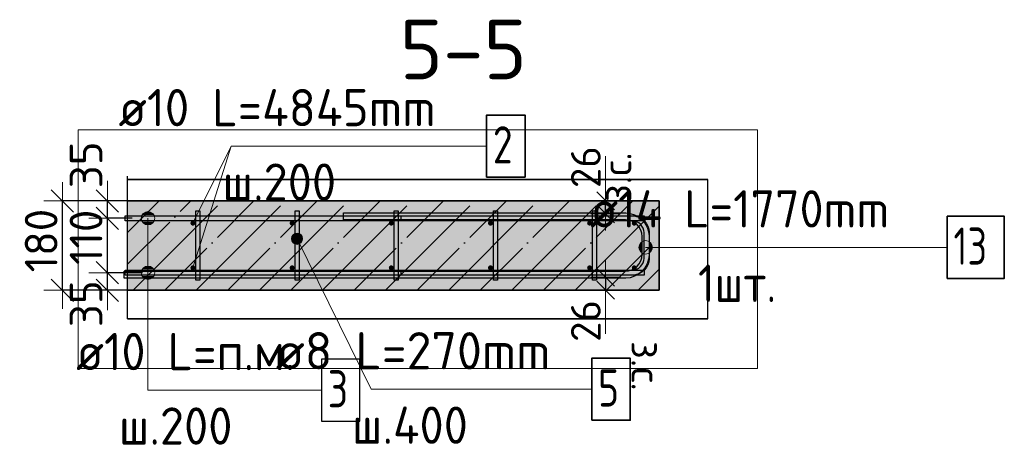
# Model space of a CAD drawing. Header units: millimetres. Extents: x 6386 to 94758, y 48049 to 71352.
# Tile 31 of 38: x 55977 to 57962, y 70494 to 71352. Entities that reach past the tile are written whole.
import ezdxf

# ---------------------------------------------------------------- set-up
doc = ezdxf.new("R2010")
doc.units = ezdxf.units.MM
doc.header["$PDMODE"] = 65
doc.linetypes.add('______11', pattern=[150, 120, -15, 0, -15])
doc.linetypes.add('______5', pattern=[330, 240, -30, 30, -30])
for name, color, linetype, lineweight in [('Standard', 7, 'Continuous', 25), ('Арм.стержн. Арматура края', 96, 'Continuous', 35), ('Арм.стержн. вертикальными 1', 22, 'Continuous', 35), ('Арм.стержн.горизонт. 1', 180, 'Continuous', 35), ('Арм.стержн.горизонт. 2', 202, 'Continuous', 35), ('Размерная линия_ общее', 7, 'Continuous', 13), ('Размерная линия_ общее_1', 7, 'Continuous', 13), ('Текст_ примечание', 7, 'Continuous', 13)]:
    doc.layers.add(name, color=color, linetype=linetype, lineweight=lineweight)
doc.layers.add('Арм.стержн.Стяжки', color=7, linetype='Continuous', lineweight=35, true_color=0x501e0f)
doc.styles.add('ISOCPEUR', font='ISOCPEUR')
doc.dimstyles.new('DIMSTYLE_15', dxfattribs={"dimtxt": 60, "dimasz": 60, "dimexe": 0, "dimexo": 0.001, "dimgap": 30, "dimtad": 2, "dimdec": 0, "dimrnd": 1, "dimzin": 12, "dimdsep": 46, "dimtxsty": 'ISOCPEUR', "dimblk1": 'ALL_ML_STRICH', "dimblk2": 'ALL_ML_STRICH', "dimsah": 1, "dimcen": 0, "dimse1": 1, "dimse2": 1, "dimclrd": 7, "dimclre": 256, "dimclrt": 7, "dimadec": 0, "dimazin": 0, "dimtfac": 1, "dimtdec": 0, "dimtix": 1, "dimtmove": 2, "dimatfit": 3, "dimfxl": 0, "dimtvp": 1.2, "dimtzin": 0, "dimlwd": 0, "dimlwe": -3, "dimarcsym": 0})
doc.dimstyles.new('DIMSTYLE_3', dxfattribs={"dimtxt": 66, "dimasz": 75, "dimexe": 0, "dimexo": 0, "dimgap": 33, "dimtad": 2, "dimdec": 0, "dimrnd": 5, "dimzin": 12, "dimdsep": 46, "dimtxsty": 'ISOCPEUR', "dimblk1": 'ALL_ML_STRICH', "dimblk2": 'ALL_ML_STRICH', "dimsah": 1, "dimcen": 0, "dimclrd": 7, "dimclre": 256, "dimclrt": 7, "dimadec": 0, "dimazin": 0, "dimtfac": 1, "dimtdec": 0, "dimtix": 1, "dimtmove": 2, "dimatfit": 3, "dimfxl": 0, "dimtvp": 1.2, "dimtzin": 0, "dimlwd": 0, "dimlwe": -3, "dimarcsym": 0})

# ---------------------------------------------------------------- blocks, each defined once
blk = doc.blocks.new('ALL_ML_STRICH')
at = {"color": 0, "linetype": 'ByBlock', "lineweight": -2}
for p, q in [((-0.3, -0.3), (0.3, 0.3)), ((0, -0.5), (0, 0.5)), ((-1, 0), (0.5, 0))]:
    blk.add_line(p, q, dxfattribs=at)
blk = doc.blocks.new('*D126')
at = {"layer": 'DEFPOINTS', "color": 7, "linetype": 'Continuous', "lineweight": 13, "transparency": 33554687}
for p in [(56244.7, 70841.7), (56153.6, 70806.7), (56238.1, 70806.7)]:
    blk.add_point(p, dxfattribs=at)
at = {"layer": 'Размерная линия_ общее', "color": 253, "linetype": 'Continuous', "lineweight": -2, "true_color": 0xa0a0a0, "transparency": 33554687}
for p, q in [((56224.7, 70841.7), (56153.6, 70841.7)), ((56218.1, 70806.7), (56153.6, 70806.7))]:
    blk.add_line(p, q, dxfattribs=at)
at = {"layer": 'Размерная линия_ общее', "color": 7, "linetype": 'Continuous', "lineweight": -2, "transparency": 33554687}
blk.add_line((56153.6, 70806.7), (56153.6, 70841.7), dxfattribs=at)
at = {"layer": 'Размерная линия_ общее', "color": 7, "linetype": 'Continuous', "lineweight": 13, "transparency": 33554687, "xscale": 75, "yscale": 75, "zscale": 75}
for p, rotation in [((56153.6, 70806.7), 270), ((56153.6, 70841.7), 90)]:
    blk.add_blockref('ALL_ML_STRICH', p, dxfattribs=dict(at, rotation=rotation))
at = {"layer": 'Размерная линия_ общее', "color": 7, "linetype": 'Continuous', "lineweight": 13, "transparency": 33554687, "insert": (56110.7, 70779.4), "char_height": 66, "width": 132, "attachment_point": 5, "rotation": 90, "style": 'ISOCPEUR'}
blk.add_mtext('\\A1;{35}', dxfattribs=at)
blk = doc.blocks.new('*D127')
at = {"layer": 'DEFPOINTS', "color": 7, "linetype": 'Continuous', "lineweight": 13, "transparency": 33554687}
for p in [(56223.8, 70951.7), (56153.6, 70841.7), (56244.7, 70841.7)]:
    blk.add_point(p, dxfattribs=at)
at = {"layer": 'Размерная линия_ общее', "color": 253, "linetype": 'Continuous', "lineweight": -2, "true_color": 0xa0a0a0, "transparency": 33554687}
for p, q in [((56203.8, 70951.7), (56153.6, 70951.7)), ((56224.7, 70841.7), (56153.6, 70841.7))]:
    blk.add_line(p, q, dxfattribs=at)
at = {"layer": 'Размерная линия_ общее', "color": 7, "linetype": 'Continuous', "lineweight": -2, "transparency": 33554687}
blk.add_line((56153.6, 70841.7), (56153.6, 70951.7), dxfattribs=at)
at = {"layer": 'Размерная линия_ общее', "color": 7, "linetype": 'Continuous', "lineweight": 13, "transparency": 33554687, "xscale": 75, "yscale": 75, "zscale": 75}
for p, rotation in [((56153.6, 70951.7), 90), ((56153.6, 70841.7), 270)]:
    blk.add_blockref('ALL_ML_STRICH', p, dxfattribs=dict(at, rotation=rotation))
at = {"layer": 'Размерная линия_ общее', "color": 7, "linetype": 'Continuous', "lineweight": 13, "transparency": 33554687, "insert": (56110.6, 70913.2), "char_height": 66, "width": 198, "attachment_point": 5, "rotation": 90, "style": 'ISOCPEUR'}
blk.add_mtext('\\A1;{110}', dxfattribs=at)
blk = doc.blocks.new('*D128')
at = {"layer": 'DEFPOINTS', "color": 7, "linetype": 'Continuous', "lineweight": 13, "transparency": 33554687}
for p in [(56238.1, 70986.7), (56153.6, 70951.7), (56223.8, 70951.7)]:
    blk.add_point(p, dxfattribs=at)
at = {"layer": 'Размерная линия_ общее', "color": 253, "linetype": 'Continuous', "lineweight": -2, "true_color": 0xa0a0a0, "transparency": 33554687}
for p, q in [((56218.1, 70986.7), (56153.6, 70986.7)), ((56203.8, 70951.7), (56153.6, 70951.7))]:
    blk.add_line(p, q, dxfattribs=at)
at = {"layer": 'Размерная линия_ общее', "color": 7, "linetype": 'Continuous', "lineweight": -2, "transparency": 33554687}
blk.add_line((56153.6, 70951.7), (56153.6, 70986.7), dxfattribs=at)
at = {"layer": 'Размерная линия_ общее', "color": 7, "linetype": 'Continuous', "lineweight": 13, "transparency": 33554687, "xscale": 75, "yscale": 75, "zscale": 75}
for p, rotation in [((56153.6, 70951.7), 270), ((56153.6, 70986.7), 90)]:
    blk.add_blockref('ALL_ML_STRICH', p, dxfattribs=dict(at, rotation=rotation))
at = {"layer": 'Размерная линия_ общее', "color": 7, "linetype": 'Continuous', "lineweight": 13, "transparency": 33554687, "insert": (56110.7, 71059.2), "char_height": 66, "width": 132, "attachment_point": 5, "rotation": 90, "style": 'ISOCPEUR'}
blk.add_mtext('\\A1;{35}', dxfattribs=at)
blk = doc.blocks.new('*D129')
at = {"layer": 'DEFPOINTS', "color": 7, "linetype": 'Continuous', "lineweight": 13, "transparency": 33554687}
for p in [(56226.7, 70986.7), (56063.1, 70806.7), (56235.1, 70806.7)]:
    blk.add_point(p, dxfattribs=at)
at = {"layer": 'Размерная линия_ общее', "color": 253, "linetype": 'Continuous', "lineweight": -2, "true_color": 0xa0a0a0, "transparency": 33554687}
for p, q in [((56206.7, 70986.7), (56063.1, 70986.7)), ((56215.1, 70806.7), (56063.1, 70806.7))]:
    blk.add_line(p, q, dxfattribs=at)
at = {"layer": 'Размерная линия_ общее', "color": 7, "linetype": 'Continuous', "lineweight": -2, "transparency": 33554687}
blk.add_line((56063.1, 70806.7), (56063.1, 70986.7), dxfattribs=at)
at = {"layer": 'Размерная линия_ общее', "color": 7, "linetype": 'Continuous', "lineweight": 13, "transparency": 33554687, "xscale": 75, "yscale": 75, "zscale": 75}
for p, rotation in [((56063.1, 70986.7), 90), ((56063.1, 70806.7), 270)]:
    blk.add_blockref('ALL_ML_STRICH', p, dxfattribs=dict(at, rotation=rotation))
at = {"layer": 'Размерная линия_ общее', "color": 7, "linetype": 'Continuous', "lineweight": 13, "transparency": 33554687, "insert": (56020.1, 70906.6), "char_height": 66, "width": 198, "attachment_point": 5, "rotation": 90, "style": 'ISOCPEUR'}
blk.add_mtext('\\A1;{180}', dxfattribs=at)
blk = doc.blocks.new('*D130')
at = {"layer": 'DEFPOINTS', "color": 7, "linetype": 'Continuous', "lineweight": 13, "transparency": 33554687}
for p in [(56856.7, 70832.7), (57158.4, 70832.7), (57167.2, 70806.7)]:
    blk.add_point(p, dxfattribs=at)
at = {"layer": 'Размерная линия_ общее_1', "color": 7, "linetype": 'Continuous', "lineweight": -2, "transparency": 33554687}
blk.add_line((57158.4, 70832.7), (57158.4, 70806.7), dxfattribs=at)
at = {"layer": 'Размерная линия_ общее_1', "color": 7, "linetype": 'Continuous', "lineweight": 13, "transparency": 33554687, "xscale": 60, "yscale": 60, "zscale": 60}
for p, rotation in [((57158.4, 70806.7), 270), ((57158.4, 70832.7), 90)]:
    blk.add_blockref('ALL_ML_STRICH', p, dxfattribs=dict(at, rotation=rotation))
at = {"layer": 'Размерная линия_ общее_1', "color": 7, "linetype": 'Continuous', "lineweight": 13, "transparency": 33554687, "insert": (57118.4, 70744.7), "char_height": 60, "width": 120, "attachment_point": 5, "rotation": 90, "style": 'ISOCPEUR'}
blk.add_mtext('\\A1;{26}', dxfattribs=at)
at = {"layer": 'Размерная линия_ общее_1', "color": 7, "linetype": 'Continuous', "lineweight": 13, "transparency": 33554687, "insert": (57270.4, 70704.4), "char_height": 60, "width": 3, "attachment_point": 1, "rotation": 270, "line_spacing_factor": 0.60241, "style": 'ISOCPEUR'}
blk.add_mtext('з.с.', dxfattribs=at)
blk = doc.blocks.new('*D131')
at = {"layer": 'DEFPOINTS', "color": 7, "linetype": 'Continuous', "lineweight": 13, "transparency": 33554687}
for p in [(57167.2, 70986.7), (56856.7, 70960.7), (57158.4, 70960.7)]:
    blk.add_point(p, dxfattribs=at)
at = {"layer": 'Размерная линия_ общее_1', "color": 7, "linetype": 'Continuous', "lineweight": -2, "transparency": 33554687}
blk.add_line((57158.4, 70960.7), (57158.4, 70986.7), dxfattribs=at)
at = {"layer": 'Размерная линия_ общее_1', "color": 7, "linetype": 'Continuous', "lineweight": 13, "transparency": 33554687, "xscale": 60, "yscale": 60, "zscale": 60}
for p, rotation in [((57158.4, 70960.7), 270), ((57158.4, 70986.7), 90)]:
    blk.add_blockref('ALL_ML_STRICH', p, dxfattribs=dict(at, rotation=rotation))
at = {"layer": 'Размерная линия_ общее_1', "color": 7, "linetype": 'Continuous', "lineweight": 13, "transparency": 33554687, "insert": (57150.4, 70984), "char_height": 60, "width": 3, "attachment_point": 1, "rotation": 90, "line_spacing_factor": 0.60241, "style": 'ISOCPEUR'}
blk.add_mtext('з.с.', dxfattribs=at)
at = {"layer": 'Размерная линия_ общее_1', "color": 7, "linetype": 'Continuous', "lineweight": 13, "transparency": 33554687, "insert": (57118.4, 71054.7), "char_height": 60, "width": 120, "attachment_point": 5, "rotation": 90, "style": 'ISOCPEUR'}
blk.add_mtext('\\A1;{26}', dxfattribs=at)

msp = doc.modelspace()

# ---------------------------------------------------------------- hatches: boundary and pattern name
at = {"layer": 'Арм.стержн. вертикальными 1', "linetype": 'Continuous', "lineweight": 50, "transparency": 33554687}
for points in [[(56331.1, 70941.7), (56330.8, 70943.6), (56329.7, 70945.3), (56328, 70946.4), (56326.1, 70946.7), (56324.2, 70946.4), (56322.6, 70945.3), (56321.5, 70943.6), (56321.1, 70941.7), (56321.5, 70939.8), (56322.6, 70938.2), (56324.2, 70937.1), (56326.1, 70936.7), (56328, 70937.1), (56329.7, 70938.2), (56330.8, 70939.8)], [(56531.1, 70941.7), (56530.8, 70943.6), (56529.7, 70945.3), (56528, 70946.4), (56526.1, 70946.7), (56524.2, 70946.4), (56522.6, 70945.3), (56521.5, 70943.6), (56521.1, 70941.7), (56521.5, 70939.8), (56522.6, 70938.2), (56524.2, 70937.1), (56526.1, 70936.7), (56528, 70937.1), (56529.7, 70938.2), (56530.8, 70939.8)], [(56731.1, 70941.7), (56730.8, 70943.6), (56729.7, 70945.3), (56728, 70946.4), (56726.1, 70946.7), (56724.2, 70946.4), (56722.6, 70945.3), (56721.5, 70943.6), (56721.1, 70941.7), (56721.5, 70939.8), (56722.6, 70938.2), (56724.2, 70937.1), (56726.1, 70936.7), (56728, 70937.1), (56729.7, 70938.2), (56730.8, 70939.8)], [(56931.1, 70941.7), (56930.8, 70943.6), (56929.7, 70945.3), (56928, 70946.4), (56926.1, 70946.7), (56924.2, 70946.4), (56922.6, 70945.3), (56921.5, 70943.6), (56921.1, 70941.7), (56921.5, 70939.8), (56922.6, 70938.2), (56924.2, 70937.1), (56926.1, 70936.7), (56928, 70937.1), (56929.7, 70938.2), (56930.8, 70939.8)], [(57131.1, 70941.7), (57130.8, 70943.6), (57129.7, 70945.3), (57128, 70946.4), (57126.1, 70946.7), (57124.2, 70946.4), (57122.6, 70945.3), (57121.5, 70943.6), (57121.1, 70941.7), (57121.5, 70939.8), (57122.6, 70938.2), (57124.2, 70937.1), (57126.1, 70936.7), (57128, 70937.1), (57129.7, 70938.2), (57130.8, 70939.8)], [(57221.1, 70941.7), (57220.8, 70943.6), (57219.7, 70945.3), (57218, 70946.4), (57216.1, 70946.7), (57214.2, 70946.4), (57212.6, 70945.3), (57211.5, 70943.6), (57211.1, 70941.7), (57211.5, 70939.8), (57212.6, 70938.2), (57214.2, 70937.1), (57216.1, 70936.7), (57218, 70937.1), (57219.7, 70938.2), (57220.8, 70939.8)], [(56331.1, 70851.7), (56330.8, 70853.6), (56329.7, 70855.3), (56328, 70856.4), (56326.1, 70856.7), (56324.2, 70856.4), (56322.6, 70855.3), (56321.5, 70853.6), (56321.1, 70851.7), (56321.5, 70849.8), (56322.6, 70848.2), (56324.2, 70847.1), (56326.1, 70846.7), (56328, 70847.1), (56329.7, 70848.2), (56330.8, 70849.8)], [(56531.1, 70851.7), (56530.8, 70853.6), (56529.7, 70855.3), (56528, 70856.4), (56526.1, 70856.7), (56524.2, 70856.4), (56522.6, 70855.3), (56521.5, 70853.6), (56521.1, 70851.7), (56521.5, 70849.8), (56522.6, 70848.2), (56524.2, 70847.1), (56526.1, 70846.7), (56528, 70847.1), (56529.7, 70848.2), (56530.8, 70849.8)], [(56731.1, 70851.7), (56730.8, 70853.6), (56729.7, 70855.3), (56728, 70856.4), (56726.1, 70856.7), (56724.2, 70856.4), (56722.6, 70855.3), (56721.5, 70853.6), (56721.1, 70851.7), (56721.5, 70849.8), (56722.6, 70848.2), (56724.2, 70847.1), (56726.1, 70846.7), (56728, 70847.1), (56729.7, 70848.2), (56730.8, 70849.8)], [(56931.1, 70851.7), (56930.8, 70853.6), (56929.7, 70855.3), (56928, 70856.4), (56926.1, 70856.7), (56924.2, 70856.4), (56922.6, 70855.3), (56921.5, 70853.6), (56921.1, 70851.7), (56921.5, 70849.8), (56922.6, 70848.2), (56924.2, 70847.1), (56926.1, 70846.7), (56928, 70847.1), (56929.7, 70848.2), (56930.8, 70849.8)], [(57131.1, 70851.7), (57130.8, 70853.6), (57129.7, 70855.3), (57128, 70856.4), (57126.1, 70856.7), (57124.2, 70856.4), (57122.6, 70855.3), (57121.5, 70853.6), (57121.1, 70851.7), (57121.5, 70849.8), (57122.6, 70848.2), (57124.2, 70847.1), (57126.1, 70846.7), (57128, 70847.1), (57129.7, 70848.2), (57130.8, 70849.8)], [(57221.1, 70851.7), (57220.8, 70853.6), (57219.7, 70855.3), (57218, 70856.4), (57216.1, 70856.7), (57214.2, 70856.4), (57212.6, 70855.3), (57211.5, 70853.6), (57211.1, 70851.7), (57211.5, 70849.8), (57212.6, 70848.2), (57214.2, 70847.1), (57216.1, 70846.7), (57218, 70847.1), (57219.7, 70848.2), (57220.8, 70849.8)]]:
    msp.add_hatch(color=4, dxfattribs=at).paths.add_polyline_path(points)
at = {"layer": 'Арм.стержн.горизонт. 1', "linetype": 'Continuous', "lineweight": 13, "transparency": 33554687}
for points in [[(56223.9, 70958.5), (56247.1, 70958.5), (56242.3, 70963.3)], [(56223.9, 70958.5), (56242.3, 70963.3), (56228.8, 70963.3)], [(56223.9, 70958.5), (56247.1, 70958.5), (56242.3, 70963.3)], [(56223.9, 70958.5), (56242.3, 70963.3), (56228.8, 70963.3)], [(56228.8, 70963.3), (56242.3, 70963.3), (56235.5, 70965.2)], [(56228.8, 70963.3), (56242.3, 70963.3), (56235.5, 70965.2)], [(56222, 70951.7), (56249, 70951.7), (56247.1, 70958.5)], [(56222, 70951.7), (56247.1, 70958.5), (56223.9, 70958.5)], [(56222, 70951.7), (56249, 70951.7), (56247.1, 70958.5)], [(56222, 70951.7), (56247.1, 70958.5), (56223.9, 70958.5)], [(56223.9, 70945), (56249, 70951.7), (56222, 70951.7)], [(56223.9, 70945), (56249, 70951.7), (56222, 70951.7)], [(56223.9, 70945), (56247.1, 70945), (56249, 70951.7)], [(56223.9, 70945), (56247.1, 70945), (56249, 70951.7)], [(56228.8, 70940.1), (56247.1, 70945), (56223.9, 70945)], [(56228.8, 70940.1), (56247.1, 70945), (56223.9, 70945)], [(56228.8, 70940.1), (56242.3, 70940.1), (56247.1, 70945)], [(56228.8, 70940.1), (56242.3, 70940.1), (56247.1, 70945)], [(56242.3, 70940.1), (56228.8, 70940.1), (56235.5, 70938.2)], [(56242.3, 70940.1), (56228.8, 70940.1), (56235.5, 70938.2)], [(56222, 70841.7), (56249, 70841.7), (56247.1, 70848.5)], [(56222, 70841.7), (56247.1, 70848.5), (56223.9, 70848.5)], [(56222, 70841.7), (56249, 70841.7), (56247.1, 70848.5)], [(56222, 70841.7), (56247.1, 70848.5), (56223.9, 70848.5)], [(56223.9, 70848.5), (56247.1, 70848.5), (56242.3, 70853.3)], [(56223.9, 70848.5), (56242.3, 70853.3), (56228.8, 70853.3)], [(56223.9, 70848.5), (56247.1, 70848.5), (56242.3, 70853.3)], [(56223.9, 70848.5), (56242.3, 70853.3), (56228.8, 70853.3)], [(56228.8, 70853.3), (56242.3, 70853.3), (56235.5, 70855.2)], [(56228.8, 70853.3), (56242.3, 70853.3), (56235.5, 70855.2)], [(56223.9, 70835), (56249, 70841.7), (56222, 70841.7)], [(56223.9, 70835), (56249, 70841.7), (56222, 70841.7)], [(56223.9, 70835), (56247.1, 70835), (56249, 70841.7)], [(56223.9, 70835), (56247.1, 70835), (56249, 70841.7)], [(56228.8, 70830.1), (56247.1, 70835), (56223.9, 70835)], [(56228.8, 70830.1), (56247.1, 70835), (56223.9, 70835)], [(56228.8, 70830.1), (56242.3, 70830.1), (56247.1, 70835)], [(56228.8, 70830.1), (56242.3, 70830.1), (56247.1, 70835)], [(56242.3, 70830.1), (56228.8, 70830.1), (56235.5, 70828.2)], [(56242.3, 70830.1), (56228.8, 70830.1), (56235.5, 70828.2)]]:
    msp.add_hatch(color=7, dxfattribs=at).paths.add_polyline_path(points)
at = {"layer": 'Арм.стержн.горизонт. 2', "linetype": 'Continuous', "lineweight": 13, "transparency": 33554687}
for points in [[(57232.4, 70881.4), (57232.4, 70904.7), (57227.5, 70899.8)], [(57239.1, 70879.5), (57239.1, 70906.5), (57232.4, 70904.7)], [(57239.1, 70879.5), (57232.4, 70904.7), (57232.4, 70881.4)], [(57245.9, 70881.4), (57245.9, 70904.7), (57239.1, 70906.5)], [(57245.9, 70881.4), (57239.1, 70906.5), (57239.1, 70879.5)], [(57250.7, 70886.3), (57250.7, 70899.8), (57245.9, 70904.7)], [(57250.7, 70886.3), (57245.9, 70904.7), (57245.9, 70881.4)], [(57227.5, 70886.3), (57227.5, 70899.8), (57225.6, 70893)], [(57232.4, 70881.4), (57227.5, 70899.8), (57227.5, 70886.3)], [(57250.7, 70899.8), (57250.7, 70886.3), (57252.6, 70893)]]:
    msp.add_hatch(color=7, dxfattribs=at).paths.add_polyline_path(points)
at = {"layer": 'Арм.стержн.Стяжки', "linetype": 'Continuous', "lineweight": 13, "transparency": 33554687}
for points in [[(56525, 70911.1), (56542.3, 70919.6), (56536.9, 70921.5)], [(56525, 70911.1), (56536.9, 70921.5), (56526.8, 70916.5)], [(56526, 70905.3), (56542.3, 70919.6), (56525, 70911.1)], [(56526, 70905.3), (56546.2, 70915.3), (56542.3, 70919.6)], [(56529.9, 70901), (56546.2, 70915.3), (56526, 70905.3)], [(56526.8, 70916.5), (56536.9, 70921.5), (56531.2, 70920.4)], [(56529.9, 70901), (56547.3, 70909.6), (56546.2, 70915.3)], [(56535.4, 70899.2), (56547.3, 70909.6), (56529.9, 70901)], [(56535.4, 70899.2), (56545.5, 70904.1), (56547.3, 70909.6)], [(56545.5, 70904.1), (56535.4, 70899.2), (56541.1, 70900.2)]]:
    msp.add_hatch(color=7, dxfattribs=at).paths.add_polyline_path(points)
at = {"layer": 'Размерная линия_ общее', "linetype": 'Continuous', "lineweight": -3, "true_color": 0xc7c7c7, "transparency": 33554687}
msp.add_hatch(color=9, dxfattribs=at).paths.add_polyline_path([(57266.1, 70806.7), (57266.1, 70986.7), (56194.4, 70986.7), (56194.4, 70806.7)])

# ---------------------------------------------------------------- linework, layer by layer
at = {"color": 52, "linetype": 'Continuous', "lineweight": -3, "transparency": 33554687}
for p, q in [((56194.4, 70748.9), (56194.4, 71029.5)), ((56194.4, 70748.9), (56194.4, 71029.5)), ((57364.4, 71029.5), (56194.4, 71029.5)), ((56194.4, 71029.5), (57364.4, 71029.5)), ((57364.4, 70748.9), (57364.4, 71029.5)), ((57364.4, 70748.9), (57364.4, 71029.5)), ((57364.4, 70748.9), (56194.4, 70748.9)), ((56194.4, 70748.9), (57364.4, 70748.9))]:
    msp.add_line(p, q, dxfattribs=at)
at = {"layer": 'Standard', "color": 7, "linetype": 'Continuous', "lineweight": 13, "transparency": 33554687}
for p, q in [((57158.4, 71076.7), (57158.4, 70986.7)), ((57158.4, 70808.7), (57158.4, 70718.7))]:
    msp.add_line(p, q, dxfattribs=at)
msp.add_lwpolyline([(56094.4, 70648.9), (57464.4, 70648.9), (57464.4, 71129.5), (56094.4, 71129.5), (56094.4, 70648.9)], dxfattribs=at)
at = {"layer": 'Арм.стержн. Арматура края', "color": 4, "linetype": 'Continuous', "lineweight": 25, "transparency": 33554687}
msp.add_lwpolyline([(56746.1, 70846.7), (57212.1, 70846.7), (57216.6, 70847.4), (57221.2, 70848.9), (57225.4, 70851.2), (57228.8, 70854.1), (57231.6, 70857.5), (57234, 70861.7), (57235.5, 70866.2), (57236.1, 70870.8), (57236.1, 70922.7), (57235.5, 70927.2), (57234, 70931.8), (57231.6, 70936), (57228.8, 70939.4), (57225.4, 70942.2), (57221.2, 70944.6), (57216.6, 70946.1), (57212.1, 70946.7), (56746.1, 70946.7), (56746.1, 70956.7), (57212.8, 70956.7), (57218.9, 70955.9), (57225.2, 70953.8), (57231.1, 70950.5), (57235.9, 70946.5), (57239.9, 70941.7), (57243.2, 70935.8), (57245.3, 70929.5), (57246.1, 70923.4), (57246.1, 70870.1), (57245.3, 70864), (57243.2, 70857.6), (57239.9, 70851.8), (57235.9, 70847), (57231.1, 70842.9), (57225.2, 70839.7), (57218.9, 70837.6), (57212.8, 70836.7), (56746.1, 70836.7), (56746.1, 70846.7)], dxfattribs=at)
msp.add_lwpolyline([(56746.1, 70846.7), (57212.1, 70846.7), (57216.6, 70847.4), (57221.2, 70848.9), (57225.4, 70851.2), (57228.8, 70854.1), (57231.6, 70857.5), (57234, 70861.7), (57235.5, 70866.2), (57236.1, 70870.8), (57236.1, 70922.7), (57235.5, 70927.2), (57234, 70931.8), (57231.6, 70936), (57228.8, 70939.4), (57225.4, 70942.2), (57221.2, 70944.6), (57216.6, 70946.1), (57212.1, 70946.7), (56746.1, 70946.7), (56746.1, 70956.7), (57212.8, 70956.7), (57218.9, 70955.9), (57225.2, 70953.8), (57231.1, 70950.5), (57235.9, 70946.5), (57239.9, 70941.7), (57243.2, 70935.8), (57245.3, 70929.5), (57246.1, 70923.4), (57246.1, 70870.1), (57245.3, 70864), (57243.2, 70857.6), (57239.9, 70851.8), (57235.9, 70847), (57231.1, 70842.9), (57225.2, 70839.7), (57218.9, 70837.6), (57212.8, 70836.7), (56746.1, 70836.7), (56746.1, 70846.7)], dxfattribs=at)
at = {"layer": 'Арм.стержн. вертикальными 1', "color": 7, "linetype": 'Continuous', "lineweight": 13, "transparency": 33554687}
for q in [(56326.1, 70941.7), (56918.4, 71097)]:
    msp.add_line((56403.4, 71097), q, dxfattribs=at)
at = {"layer": 'Арм.стержн. вертикальными 1', "color": 7, "linetype": 'Continuous', "lineweight": 35, "transparency": 33554687}
msp.add_lwpolyline([(56918.4, 71034.5), (56995.9, 71034.5), (56995.9, 71159.5), (56918.4, 71159.5), (56918.4, 71034.5)], dxfattribs=at)
at = {"layer": 'Арм.стержн.горизонт. 1', "color": 52, "linetype": 'Continuous', "lineweight": 25, "transparency": 33554687}
for p, q in [((57266.1, 70986.7), (57266.1, 70986.7)), ((57266.1, 70806.7), (57266.1, 70806.7))]:
    msp.add_line(p, q, dxfattribs=at)
at = {"layer": 'Арм.стержн.горизонт. 1', "color": 7, "linetype": 'Continuous', "lineweight": 13, "transparency": 33554687}
for p, q in [((56235.5, 70965.2), (56235.5, 70965.2)), ((56235.5, 70965.2), (56235.5, 70965.2)), ((56222, 70951.7), (56222, 70951.7)), ((56222, 70951.7), (56222, 70951.7)), ((56235.5, 70605.5), (56235.5, 70951.7)), ((56235.5, 70605.5), (56235.5, 70951.7)), ((56249, 70951.7), (56249, 70951.7)), ((56249, 70951.7), (56249, 70951.7)), ((56235.5, 70938.2), (56235.5, 70938.2)), ((56235.5, 70938.2), (56235.5, 70938.2)), ((56235.5, 70855.2), (56235.5, 70855.2)), ((56235.5, 70855.2), (56235.5, 70855.2)), ((56222, 70841.7), (56222, 70841.7)), ((56222, 70841.7), (56222, 70841.7)), ((56235.5, 70605.5), (56235.5, 70841.7)), ((56235.5, 70605.5), (56235.5, 70841.7)), ((56235.5, 70828.2), (56235.5, 70828.2)), ((56235.5, 70828.2), (56235.5, 70828.2)), ((56249, 70841.7), (56249, 70841.7)), ((56249, 70841.7), (56249, 70841.7)), ((56235.5, 70605.5), (56585.5, 70605.5))]:
    msp.add_line(p, q, dxfattribs=at)
at = {"layer": 'Арм.стержн.горизонт. 1', "color": 4, "linetype": 'Continuous', "lineweight": 25, "transparency": 33554687}
for points in [[(56189.4, 70956.7), (57236.1, 70956.7), (57236.1, 70946.7), (56189.4, 70946.7), (56189.4, 70956.7)], [(56189.4, 70956.7), (57236.1, 70956.7), (57236.1, 70946.7), (56189.4, 70946.7), (56189.4, 70956.7)], [(56189.4, 70846.7), (57236.1, 70846.7), (57236.1, 70836.7), (56189.4, 70836.7), (56189.4, 70846.7)], [(56189.4, 70846.7), (57236.1, 70846.7), (57236.1, 70836.7), (56189.4, 70836.7), (56189.4, 70846.7)]]:
    msp.add_lwpolyline(points, dxfattribs=at)
at = {"layer": 'Арм.стержн.горизонт. 1', "color": 7, "linetype": 'Continuous', "lineweight": 25, "transparency": 33554687}
msp.add_lwpolyline([(56585.5, 70543), (56663, 70543), (56663, 70668), (56585.5, 70668), (56585.5, 70543)], dxfattribs=at)
at = {"layer": 'Арм.стержн.горизонт. 1', "color": 7, "linetype": 'Continuous', "lineweight": 13, "transparency": 33554687}
for centre in [(56235.5, 70951.7), (56235.5, 70951.7), (56235.5, 70841.7), (56235.5, 70841.7)]:
    msp.add_circle(centre, 13.5, dxfattribs=at)
at = {"layer": 'Арм.стержн.горизонт. 2', "color": 7, "linetype": 'Continuous', "lineweight": 13, "transparency": 33554687}
for p, q in [((57239.1, 70906.5), (57239.1, 70906.5)), ((57225.6, 70893), (57225.6, 70893)), ((57347.3, 70893), (57239.1, 70893)), ((57252.6, 70893), (57252.6, 70893)), ((57347.3, 70893), (57847.3, 70893)), ((57239.1, 70879.5), (57239.1, 70879.5))]:
    msp.add_line(p, q, dxfattribs=at)
at = {"layer": 'Арм.стержн.горизонт. 2', "color": 7, "linetype": 'Continuous', "lineweight": 25, "transparency": 33554687}
msp.add_lwpolyline([(56630.1, 70962.7), (57199.4, 70962.7), (57208, 70961.5), (57216.9, 70958.6), (57225.1, 70954), (57231.8, 70948.4), (57237.4, 70941.7), (57242, 70933.5), (57244.9, 70924.6), (57246.1, 70916), (57246.1, 70877.4), (57244.9, 70868.9), (57242, 70860), (57237.4, 70851.8), (57231.8, 70845.1), (57225.1, 70839.4), (57216.9, 70834.8), (57208, 70831.9), (57199.4, 70830.7), (56187.4, 70830.7), (56187.4, 70844.7), (57198.5, 70844.7), (57204.8, 70845.6), (57211.2, 70847.7), (57217.1, 70851), (57221.9, 70855), (57225.8, 70859.8), (57229.1, 70865.6), (57231.2, 70872.1), (57232.1, 70878.4), (57232.1, 70915.1), (57231.2, 70921.4), (57229.1, 70927.8), (57225.8, 70933.7), (57221.9, 70938.5), (57217.1, 70942.4), (57211.2, 70945.7), (57204.8, 70947.8), (57198.5, 70948.7), (56630.1, 70948.7), (56630.1, 70962.7)], dxfattribs=at)
msp.add_lwpolyline([(56630.1, 70962.7), (57199.4, 70962.7), (57208, 70961.5), (57216.9, 70958.6), (57225.1, 70954), (57231.8, 70948.4), (57237.4, 70941.7), (57242, 70933.5), (57244.9, 70924.6), (57246.1, 70916), (57246.1, 70877.4), (57244.9, 70868.9), (57242, 70860), (57237.4, 70851.8), (57231.8, 70845.1), (57225.1, 70839.4), (57216.9, 70834.8), (57208, 70831.9), (57199.4, 70830.7), (56187.4, 70830.7), (56187.4, 70844.7), (57198.5, 70844.7), (57204.8, 70845.6), (57211.2, 70847.7), (57217.1, 70851), (57221.9, 70855), (57225.8, 70859.8), (57229.1, 70865.6), (57231.2, 70872.1), (57232.1, 70878.4), (57232.1, 70915.1), (57231.2, 70921.4), (57229.1, 70927.8), (57225.8, 70933.7), (57221.9, 70938.5), (57217.1, 70942.4), (57211.2, 70945.7), (57204.8, 70947.8), (57198.5, 70948.7), (56630.1, 70948.7), (56630.1, 70962.7)], dxfattribs=at)
at = {"layer": 'Арм.стержн.горизонт. 2', "color": 7, "linetype": 'Continuous', "lineweight": 35, "transparency": 33554687}
msp.add_lwpolyline([(57847.3, 70830.5), (57962.3, 70830.5), (57962.3, 70955.5), (57847.3, 70955.5), (57847.3, 70830.5)], dxfattribs=at)
at = {"layer": 'Арм.стержн.горизонт. 2', "color": 7, "linetype": 'Continuous', "lineweight": 13, "transparency": 33554687}
msp.add_circle((57239.1, 70893), 13.5, dxfattribs=at)
at = {"layer": 'Арм.стержн.Стяжки', "color": 7, "linetype": 'Continuous', "lineweight": 13, "transparency": 33554687}
for p, q in [((56526, 70905.3), (56526, 70905.3)), ((56531.2, 70920.4), (56531.2, 70920.4)), ((56685.5, 70607.2), (56536.1, 70910.3)), ((56546.2, 70915.3), (56546.2, 70915.3)), ((56541.1, 70900.2), (56541.1, 70900.2)), ((56685.5, 70607.2), (57130.5, 70607.2))]:
    msp.add_line(p, q, dxfattribs=at)
at = {"layer": 'Арм.стержн.Стяжки', "color": 40, "linetype": 'Continuous', "lineweight": 25, "transparency": 33554687}
for points in [[(56332.1, 70826.7), (56332.1, 70966.7), (56340.1, 70966.7), (56340.1, 70826.7), (56332.1, 70826.7)], [(56532.1, 70826.7), (56532.1, 70966.7), (56540.1, 70966.7), (56540.1, 70826.7), (56532.1, 70826.7)], [(56732.1, 70826.7), (56732.1, 70966.7), (56740.1, 70966.7), (56740.1, 70826.7), (56732.1, 70826.7)], [(56932.1, 70826.7), (56932.1, 70966.7), (56940.1, 70966.7), (56940.1, 70826.7), (56932.1, 70826.7)], [(57132.1, 70826.7), (57132.1, 70966.7), (57140.1, 70966.7), (57140.1, 70826.7), (57132.1, 70826.7)]]:
    msp.add_lwpolyline(points, dxfattribs=at)
at = {"layer": 'Арм.стержн.Стяжки', "color": 7, "linetype": 'Continuous', "lineweight": 35, "transparency": 33554687}
msp.add_lwpolyline([(57130.5, 70544.7), (57208, 70544.7), (57208, 70669.7), (57130.5, 70669.7), (57130.5, 70544.7)], dxfattribs=at)
at = {"layer": 'Арм.стержн.Стяжки', "color": 7, "linetype": 'Continuous', "lineweight": 13, "transparency": 33554687}
msp.add_circle((56536.1, 70910.3), 11.3, dxfattribs=at)
at = {"layer": 'Размерная линия_ общее', "color": 7, "linetype": 'Continuous', "lineweight": 25, "transparency": 33554687}
msp.add_line((56194.4, 70756.7), (56194.4, 71036.7), dxfattribs=at)
at = {"layer": 'Размерная линия_ общее', "color": 253, "linetype": '______11', "lineweight": -3, "true_color": 0xababab, "transparency": 33554687}
for p, q in [((56194.4, 70986.3), (56194.8, 70986.7)), ((56194.4, 70859.1), (56322.1, 70986.7)), ((56269.3, 70806.7), (56449.3, 70986.7)), ((56396.6, 70806.7), (56576.6, 70986.7)), ((56523.9, 70806.7), (56703.9, 70986.7)), ((56651.2, 70806.7), (56831.2, 70986.7)), ((56778.5, 70806.7), (56958.5, 70986.7)), ((56905.7, 70806.7), (57085.7, 70986.7)), ((57033, 70806.7), (57213, 70986.7)), ((57160.3, 70806.7), (57266.1, 70912.6))]:
    msp.add_line(p, q, dxfattribs=at)
at = {"layer": 'Размерная линия_ общее', "color": 253, "linetype": '______5', "lineweight": -3, "true_color": 0xababab, "transparency": 33554687}
for p, q in [((56194.4, 70922.7), (56258.4, 70986.7)), ((56205.7, 70806.7), (56385.7, 70986.7)), ((56333, 70806.7), (56513, 70986.7)), ((56460.3, 70806.7), (56640.3, 70986.7)), ((56587.5, 70806.7), (56767.5, 70986.7)), ((56714.8, 70806.7), (56894.8, 70986.7)), ((56842.1, 70806.7), (57022.1, 70986.7)), ((56969.4, 70806.7), (57149.4, 70986.7)), ((57096.7, 70806.7), (57266.1, 70976.2)), ((57223.9, 70806.7), (57266.1, 70848.9))]:
    msp.add_line(p, q, dxfattribs=at)
at = {"layer": 'Размерная линия_ общее', "color": 7, "linetype": 'Continuous', "lineweight": 35, "transparency": 33554687}
for p, q in [((57266.1, 70986.7), (56194.4, 70986.7)), ((57266.1, 70806.7), (57266.1, 70986.7)), ((56194.4, 70806.7), (57266.1, 70806.7))]:
    msp.add_line(p, q, dxfattribs=at)
at = {"layer": 'Текст_ примечание', "color": 7, "linetype": 'Continuous', "lineweight": 13, "transparency": 33554687}
msp.add_line((56326.1, 70851.7), (56403.4, 71097), dxfattribs=at)

# ---------------------------------------------------------------- texts
at = {"layer": 'Standard', "color": 7, "linetype": 'Continuous', "lineweight": 13, "transparency": 33554687, "insert": (56743.1, 71231.7), "char_height": 120, "width": 306.783, "attachment_point": 7, "style": 'ISOCPEUR'}
msp.add_mtext('\\A1;{\\fISOCPEUR|i0|b0;\\H120.000000;\\W1.000000;\\C7;5-5}\\P', dxfattribs=at)
at = {"layer": 'Арм.стержн. вертикальными 1', "color": 7, "linetype": 'Continuous', "lineweight": 25, "transparency": 33554687, "char_height": 75, "attachment_point": 7, "style": 'ISOCPEUR'}
for s, insert, width in [('\\W0.96;ø10 L=4845mm ', (56175.9, 71137), 748.192), ('\\W0.78;2', (56930.9, 71062), 81.602), ('\\W0.95;ш.200 ', (56385.9, 70987), 327.999)]:
    msp.add_mtext(s, dxfattribs=dict(at, insert=insert, width=width))
at = {"layer": 'Арм.стержн.горизонт. 1', "color": 7, "linetype": 'Continuous', "lineweight": 25, "transparency": 33554687, "char_height": 75, "attachment_point": 7, "style": 'ISOCPEUR'}
for s, insert, width in [('\\W0.94;ø10 L=п.м.', (56090.5, 70645.5), 499.958), ('\\W0.78;3', (56598, 70570.5), 81.602), ('\\W0.95;ш.200 ', (56176.8, 70495.5), 327.999)]:
    msp.add_mtext(s, dxfattribs=dict(at, insert=insert, width=width))
at = {"layer": 'Арм.стержн.горизонт. 2', "color": 7, "linetype": 'Continuous', "lineweight": 25, "transparency": 33554687, "char_height": 75, "attachment_point": 7, "style": 'ISOCPEUR'}
for s, insert, width in [('\\W0.94;ø14 L=1770mm ', (57127.3, 70933), 724.941), ('\\W0.75;13', (57859.8, 70858), 118.07), ('\\W0.89;1шт. ', (57344.8, 70783), 273.286)]:
    msp.add_mtext(s, dxfattribs=dict(at, insert=insert, width=width))
at = {"layer": 'Арм.стержн.Стяжки', "color": 7, "linetype": 'Continuous', "lineweight": 25, "transparency": 33554687, "char_height": 75, "attachment_point": 7, "style": 'ISOCPEUR'}
for s, insert, width in [('\\W0.98;ø8 L=270mm ', (56493, 70647.2), 643.816), ('\\W0.78;5', (57143, 70572.2), 81.602), ('\\W0.95;ш.400 ', (56646.8, 70497.2), 335.559)]:
    msp.add_mtext(s, dxfattribs=dict(at, insert=insert, width=width))

# ---------------------------------------------------------------- dimensions: what is measured, and where the dimension line sits
at = {"layer": 'Размерная линия_ общее', "color": 7, "linetype": 'Continuous', "lineweight": 13, "transparency": 33554687}
for base, p1, p2, picture, middle in [((56153.6, 70986.7), (56203.8, 70951.7), (56218.1, 70986.7), '*D128', (56110.7, 71059.2)), ((56063.1, 70986.7), (56215.1, 70806.7), (56206.7, 70986.7), '*D129', (56020.1, 70906.6)), ((56153.6, 70951.7), (56224.7, 70841.7), (56203.8, 70951.7), '*D127', (56110.6, 70913.2)), ((56153.6, 70841.7), (56218.1, 70806.7), (56224.7, 70841.7), '*D126', (56110.7, 70779.4))]:
    dim = msp.add_linear_dim(base=base, p1=p1, p2=p2, angle=90, dimstyle='DIMSTYLE_3', override={"dimpost": '<>', "dimclrd": 7, "dimclre": 253, "dimclrt": 7, "dimlwd": 0, "dimlwe": 65533}, dxfattribs=at)
    dim.commit()
    dim.dimension.update_dxf_attribs({"geometry": picture, "text_midpoint": middle, "dimtype": 160})
at = {"layer": 'Размерная линия_ общее_1', "color": 7, "linetype": 'Continuous', "lineweight": 13, "transparency": 33554687}
for base, p1, p2, angle, picture, middle in [((57158.4, 70986.7), (56856.7, 70960.7), (57167.2, 70986.7), 90, '*D131', (57118.4, 71054.7)), ((57158.4, 70806.7), (56856.7, 70832.7), (57167.2, 70806.7), 270, '*D130', (57118.4, 70744.7))]:
    dim = msp.add_linear_dim(base=base, p1=p1, p2=p2, angle=angle, text='<>\\Xз.с.', dimstyle='DIMSTYLE_15', override={"dimpost": '<>', "dimclrd": 7, "dimclre": 253, "dimclrt": 7, "dimlwd": 0, "dimlwe": 65533}, dxfattribs=at)
    dim.commit()
    dim.dimension.update_dxf_attribs({"geometry": picture, "text_midpoint": middle, "dimtype": 160})

doc.saveas('drawing.dxf')
